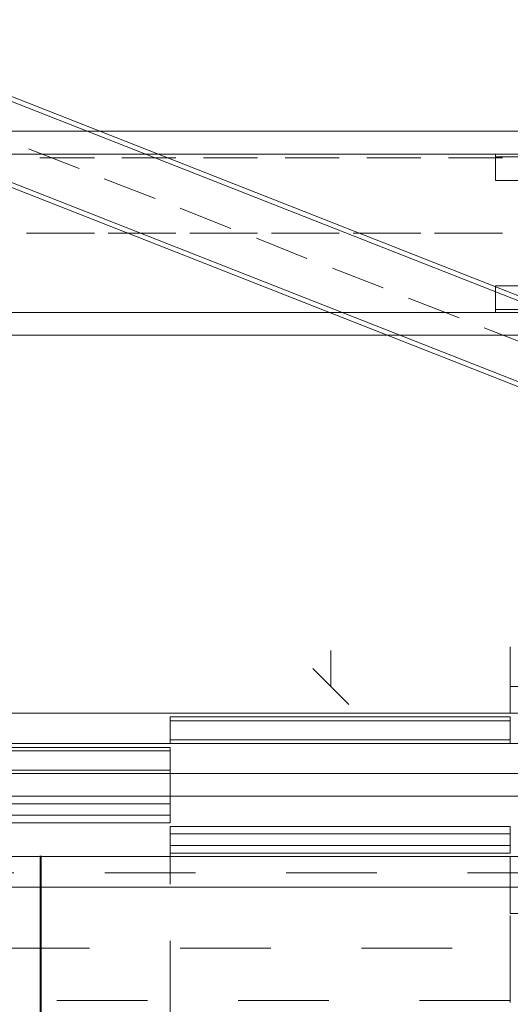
# Model space of a CAD drawing. Header units: millimetres. Extents: x 178516 to 426772, y -178579 to -115871.
# Tile 31 of 256: x 219765 to 220414, y -126374 to -125070. Entities that reach past the tile are written whole.
import ezdxf

# ---------------------------------------------------------------- set-up
doc = ezdxf.new("R2010")
doc.units = ezdxf.units.MM
doc.header["$MEASUREMENT"] = 0
doc.linetypes.add('Przerywana', pattern=[240, 120, -120])
doc.layers.get('0').update_dxf_attribs({"color": 252, "lineweight": 5})
for name, color, linetype, lineweight in [('IS_nawiew', 5, 'Continuous', 40), ('Nowe_820-G Rysunki Obrazki_Nr_pióra__161', 252, 'Continuous', 5), ('Nowe_820-G Rysunki Obrazki_Nr_pióra__24', 252, 'Continuous', 5), ('Nowe_Nowe_220(1)-A Ściany zewnętrzne_Nr_pióra__1', 252, 'Continuous', 5), ('Nowe_Nowe_220(1)-A Ściany zewnętrzne_Nr_pióra__103', 252, 'Continuous', 5)]:
    doc.layers.add(name, color=color, linetype=linetype, lineweight=lineweight)

# ---------------------------------------------------------------- blocks, each defined once
blk = doc.blocks.new('podkład 20251118')
at = {"color": 252, "linetype": 'Continuous', "lineweight": 5}
for p, q in [((220176.1, -125953), (220176.1, -125905.5)), ((220152.4, -125929.3), (220199.9, -125976.8))]:
    blk.add_line(p, q, dxfattribs=at)
at = {"layer": 'Nowe_820-G Rysunki Obrazki_Nr_pióra__161', "color": 252, "linetype": 'Continuous', "lineweight": 5}
for p, q in [((219493.4, -125076.2), (220665, -125537.3)), ((220667.6, -125531.6), (219495.3, -125070.5)), ((219454.4, -125174.7), (220626.7, -125635.8)), ((219457, -125169), (220628.6, -125630.1)), ((219503, -125218.2), (220513.5, -125218.2)), ((219776.1, -125241.2), (219843.2, -125267.5)), ((219482.5, -125248.3), (220604.3, -125248.3)), ((219791.4, -125253.4), (219863.7, -125253.4)), ((219899.5, -125253.4), (219971.1, -125253.4)), ((220007.6, -125253.4), (220079.2, -125253.4)), ((220115.7, -125253.4), (220187.3, -125253.4)), ((220223.8, -125253.4), (220295.4, -125253.4)), ((220331.8, -125253.4), (220403.5, -125253.4)), ((220393.9, -125248.3), (220393.9, -125283.4)), ((220604.3, -125252.1), (220393.9, -125252.1)), ((219876.5, -125280.9), (219943.6, -125307.1)), ((220393.9, -125283.4), (220543.5, -125283.4)), ((219976.9, -125319.9), (220044.1, -125346.8)), ((219773.5, -125353.2), (219845.2, -125353.2)), ((219791.4, -125353.2), (219863.7, -125353.2)), ((219881.6, -125353.2), (219953.2, -125353.2)), ((219899.5, -125353.2), (219971.1, -125353.2)), ((219989.7, -125353.2), (220061.3, -125353.2)), ((220007.6, -125353.2), (220079.2, -125353.2)), ((220077.9, -125359.5), (220144.5, -125386.4)), ((220097.8, -125353.2), (220169.4, -125353.2)), ((220115.7, -125353.2), (220187.3, -125353.2)), ((220205.9, -125353.2), (220277.5, -125353.2)), ((220223.8, -125353.2), (220295.4, -125353.2)), ((220313.3, -125353.2), (220385.6, -125353.2)), ((220331.8, -125353.2), (220403.5, -125353.2)), ((220178.4, -125399.2), (220245.5, -125425.4)), ((220543.5, -125422.9), (220393.9, -125422.9)), ((220393.9, -125458), (220393.9, -125422.9)), ((220278.8, -125438.9), (220345.9, -125465.1)), ((220393.9, -125454.2), (220604.3, -125454.2)), ((219482.5, -125458), (220604.3, -125458)), ((220379.2, -125478.5), (220446.3, -125504.7)), ((219503, -125488.1), (220583.8, -125488.1)), ((220413.7, -125953), (220413.7, -125900.6)), ((220618.4, -125953), (220413.7, -125953)), ((220413.7, -125953), (220413.7, -125988.2)), ((219468.5, -125988.2), (220901, -125988.2)), ((220413.7, -125993.3), (219963.5, -125993.3)), ((219963.5, -125993.3), (219963.5, -126028.5)), ((219963.5, -125998.4), (220413.7, -125998.4)), ((220413.7, -126028.5), (220413.7, -125993.3)), ((219963.5, -126023.4), (220413.7, -126023.4)), ((219468.5, -126028.5), (220901, -126028.5)), ((219963.5, -126033.6), (219513.2, -126033.6)), ((219513.2, -126038.1), (219963.5, -126038.1)), ((219963.5, -126028.5), (220413.7, -126028.5)), ((219963.5, -126068.2), (219963.5, -126033.6)), ((219513.2, -126063.7), (219963.5, -126063.7)), ((219963.5, -126058.6), (219963.5, -126106.5)), ((220901, -126068.2), (219468.5, -126068.2)), ((219513.2, -126068.2), (219963.5, -126068.2)), ((219373.2, -126098.2), (220902.3, -126098.2)), ((219963.5, -126098.2), (219513.2, -126098.2)), ((219963.5, -126133.4), (219963.5, -126098.2)), ((219513.2, -126108.4), (219963.5, -126108.4)), ((219513.2, -126123.2), (219963.5, -126123.2)), ((219513.2, -126133.4), (219963.5, -126133.4)), ((220413.7, -126138.5), (219963.5, -126138.5)), ((219963.5, -126138.5), (219963.5, -126173.7)), ((219963.5, -126142.3), (219963.5, -126214.6)), ((220413.7, -126173.7), (220413.7, -126138.5)), ((219963.5, -126148.1), (220413.7, -126148.1)), ((219963.5, -126163.4), (220413.7, -126163.4)), ((220902.3, -126178.2), (219373.2, -126178.2)), ((219963.5, -126173.7), (220413.7, -126173.7)), ((220413.7, -126178.2), (220533.9, -126178.2)), ((220413.7, -126253.6), (220413.7, -126178.2)), ((219333.5, -126218.4), (220933.6, -126218.4)), ((219513.2, -126218.4), (220413.7, -126218.4)), ((220533.9, -126253.6), (220413.7, -126253.6)), ((220413.7, -126264.5), (220413.7, -126256.2)), ((220413.7, -126257.5), (220413.7, -126371.3)), ((220413.7, -126261.9), (220413.7, -126264.5)), ((220413.7, -126371.3), (220413.7, -126264.5))]:
    blk.add_line(p, q, dxfattribs=at)
at = {"layer": 'Nowe_820-G Rysunki Obrazki_Nr_pióra__24', "color": 7, "linetype": 'Continuous', "lineweight": 15}
blk.add_line((219963.5, -126289.7), (219963.5, -127489.2), dxfattribs=at)
at = {"layer": 'Nowe_Nowe_220(1)-A Ściany zewnętrzne_Nr_pióra__1', "color": 252, "linetype": 'Przerywana', "lineweight": 5}
for p, q in [((220563.4, -126218.4), (219323.8, -126218.4)), ((219333.5, -126368.4), (220563.4, -126368.4))]:
    blk.add_line(p, q, dxfattribs=at)
at = {"layer": 'Nowe_Nowe_220(1)-A Ściany zewnętrzne_Nr_pióra__103', "color": 252, "linetype": 'Przerywana', "lineweight": 5}
for p, q in [((212437, -126199.5), (220862.5, -126199.5)), ((212537, -126299.5), (220962.5, -126299.5))]:
    blk.add_line(p, q, dxfattribs=at)

msp = doc.modelspace()

# ---------------------------------------------------------------- linework, layer by layer
at = {"layer": 'IS_nawiew'}
msp.add_lwpolyline([(219792.5, -127275.8), (219792.5, -126177.2), (219792.5, -126177.2)], dxfattribs=at)

# ---------------------------------------------------------------- block references
msp.add_blockref('podkład 20251118', (0, 0))

doc.saveas('drawing.dxf')
